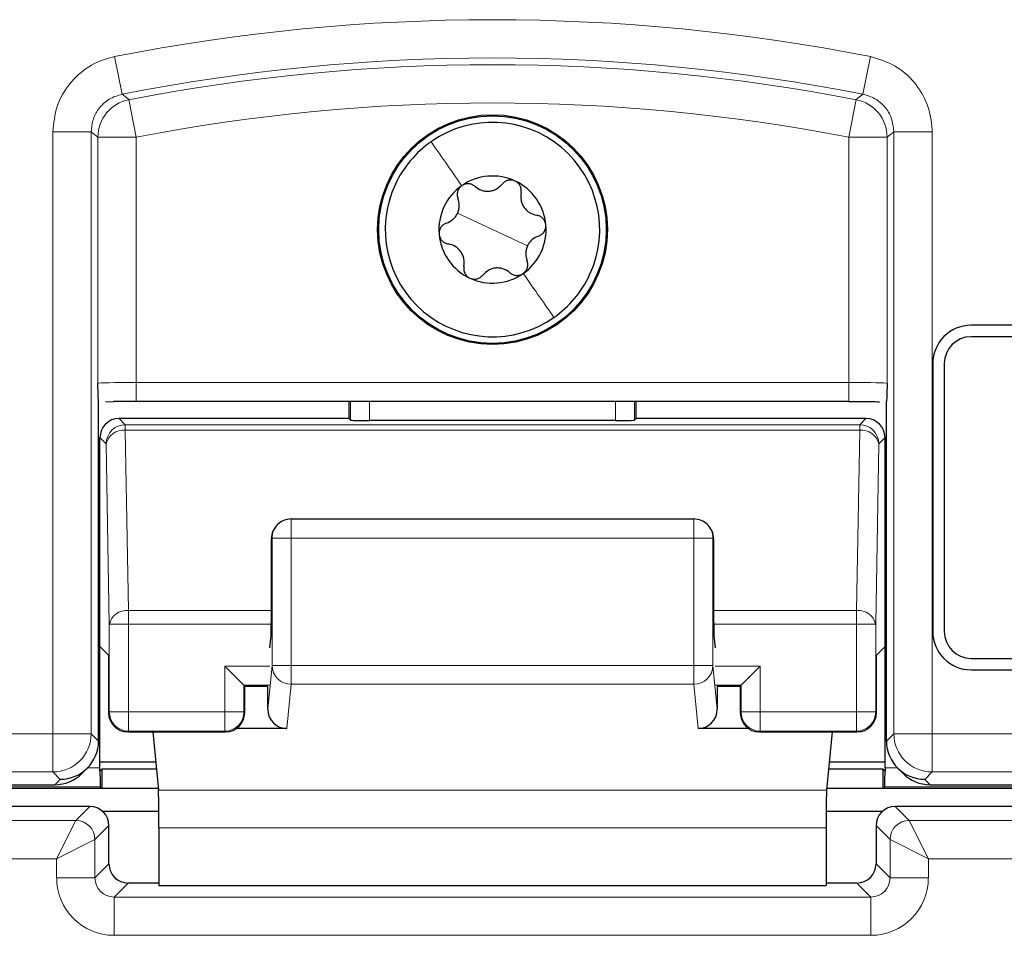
# Model space of a CAD drawing. Header units: millimetres. Extents: x 5 to 418, y 2 to 292.
# Tile 28 of 89: x 110.74 to 115.03, y 193.92 to 197.91. Entities that reach past the tile are written whole.
import ezdxf

# ---------------------------------------------------------------- set-up
doc = ezdxf.new("R2010")
doc.units = ezdxf.units.MM

msp = doc.modelspace()

# ---------------------------------------------------------------- linework, layer by layer
at = {"color": 7, "linetype": 'Continuous', "lineweight": 18}
for p, q in [((111.1576, 197.7463), (111.1898, 197.5828)), ((114.4476, 197.7463), (114.4154, 197.5828)), ((111.2195, 197.5589), (111.2513, 197.3953)), ((114.3857, 197.5589), (114.3539, 197.3953)), ((110.8888, 194.7986), (110.8888, 197.4193)), ((110.8888, 197.4193), (111.0555, 197.4193)), ((111.0555, 197.4193), (111.0555, 194.7986)), ((111.0847, 196.3238), (111.0847, 197.3953)), ((111.0847, 197.3953), (111.2513, 197.3953)), ((111.2513, 197.3953), (111.2513, 196.3281)), ((114.3539, 197.3953), (114.5205, 197.3953)), ((114.3539, 196.3281), (114.3539, 197.3953)), ((114.5205, 197.3953), (114.5205, 196.3238)), ((114.7164, 197.4193), (114.5497, 197.4193)), ((114.5497, 194.7986), (114.5497, 197.4193)), ((114.7164, 197.4193), (114.7164, 194.7986)), ((112.8026, 196.9933), (112.6503, 197.0643)), ((112.8026, 196.9933), (112.9549, 196.9222)), ((111.2513, 196.2447), (111.2513, 196.3281)), ((111.2513, 196.3281), (114.3539, 196.3281)), ((114.3539, 196.2447), (114.3539, 196.3281)), ((112.1845, 196.1636), (112.1845, 196.2447)), ((112.2678, 196.2447), (112.2678, 196.1622)), ((113.3374, 196.1622), (113.3374, 196.2447)), ((113.4207, 196.2447), (113.4207, 196.1636)), ((111.1771, 196.1709), (111.2041, 196.1439)), ((114.4011, 196.1439), (114.4281, 196.1709)), ((111.2041, 196.1439), (111.2041, 196.1195)), ((111.2041, 196.1439), (114.4011, 196.1439)), ((111.2041, 196.1195), (111.2178, 195.3343)), ((111.2041, 196.1195), (114.4011, 196.1195)), ((114.3874, 195.3343), (114.4011, 196.1195)), ((114.4011, 196.1195), (114.4011, 196.1439)), ((111.1208, 196.0605), (111.0938, 196.0876)), ((114.5115, 196.0876), (114.4844, 196.0605)), ((111.1345, 195.2754), (111.1208, 196.0605)), ((114.4844, 196.0605), (114.4707, 195.2754)), ((111.9262, 195.6501), (111.9262, 195.7335)), ((113.679, 195.6501), (113.679, 195.7335)), ((111.8428, 195.6501), (111.8399, 195.6472)), ((111.8428, 195.6501), (111.9262, 195.6501)), ((111.8428, 195.0958), (111.8428, 195.6501)), ((113.679, 195.6501), (111.9262, 195.6501)), ((111.9262, 195.6501), (111.9262, 195.0958)), ((113.679, 195.6501), (113.7624, 195.6501)), ((113.679, 195.0958), (113.679, 195.6501)), ((113.7624, 195.6501), (113.7624, 195.0958)), ((113.7653, 195.6472), (113.7624, 195.6501)), ((111.2178, 195.3343), (111.2178, 195.2754)), ((111.2178, 195.3343), (111.8399, 195.3343)), ((113.7653, 195.3343), (114.3874, 195.3343)), ((114.3874, 195.2754), (114.3874, 195.3343)), ((111.2178, 195.2754), (111.1345, 195.2754)), ((111.1345, 194.8933), (111.1345, 195.2754)), ((111.2178, 195.2754), (111.8398, 195.2754)), ((111.2178, 195.2754), (111.2178, 194.8933)), ((113.7654, 195.2754), (114.3874, 195.2754)), ((114.4707, 195.2754), (114.3874, 195.2754)), ((114.3874, 194.8933), (114.3874, 195.2754)), ((114.4707, 195.2754), (114.4707, 194.8933)), ((111.8326, 195.0933), (111.6374, 195.0933)), ((111.6374, 194.8933), (111.6374, 195.0933)), ((111.8245, 194.9052), (111.8428, 195.0958)), ((111.8428, 195.0958), (111.9262, 195.0958)), ((111.9262, 195.0138), (111.9262, 195.0958)), ((111.9262, 195.0958), (113.679, 195.0958)), ((113.679, 195.0138), (113.679, 195.0958)), ((113.679, 195.0958), (113.7624, 195.0958)), ((113.7624, 195.0958), (113.7807, 194.9052)), ((113.9678, 195.0933), (113.7726, 195.0933)), ((113.9678, 195.0933), (113.9678, 194.8933)), ((111.7207, 195.0099), (111.7207, 194.8933)), ((111.8312, 195.0099), (111.7207, 195.0099)), ((111.9262, 195.0138), (111.9076, 194.8207)), ((113.679, 195.0138), (111.9262, 195.0138)), ((113.6976, 194.8207), (113.679, 195.0138)), ((113.8845, 195.0099), (113.774, 195.0099)), ((113.8845, 194.8933), (113.8845, 195.0099)), ((111.1313, 194.8901), (111.1345, 194.8933)), ((111.2178, 194.8933), (111.1345, 194.8933)), ((111.2178, 194.8933), (111.2178, 194.8099)), ((111.2178, 194.8933), (111.6374, 194.8933)), ((111.6374, 194.8099), (111.6374, 194.8933)), ((111.7207, 194.8933), (111.6374, 194.8933)), ((111.7207, 194.8933), (111.7239, 194.8901)), ((113.8813, 194.8901), (113.8845, 194.8933)), ((113.9678, 194.8933), (113.8845, 194.8933)), ((113.9678, 194.8933), (113.9678, 194.8099)), ((113.9678, 194.8933), (114.3874, 194.8933)), ((114.3874, 194.8099), (114.3874, 194.8933)), ((114.4707, 194.8933), (114.3874, 194.8933)), ((114.4707, 194.8933), (114.4739, 194.8901)), ((107.7164, 194.7986), (110.8888, 194.7986)), ((110.8888, 194.7986), (111.0555, 194.7986)), ((110.8888, 194.7986), (110.8888, 194.6319)), ((111.0555, 194.7986), (111.0875, 194.7665)), ((111.2178, 194.8099), (111.2147, 194.8068)), ((111.2178, 194.8099), (111.6374, 194.8099)), ((111.6406, 194.8068), (111.6374, 194.8099)), ((113.9678, 194.8099), (113.9647, 194.8068)), ((113.9678, 194.8099), (114.3874, 194.8099)), ((114.3906, 194.8068), (114.3874, 194.8099)), ((114.5177, 194.7665), (114.5497, 194.7986)), ((114.5497, 194.7986), (114.7164, 194.7986)), ((114.7164, 194.7986), (117.8888, 194.7986)), ((114.7164, 194.6319), (114.7164, 194.7986)), ((111.0405, 194.6506), (111.0938, 194.6506)), ((114.5115, 194.6506), (114.5647, 194.6506)), ((110.8888, 194.6319), (107.7164, 194.6319)), ((110.9208, 194.5999), (110.8888, 194.6319)), ((114.7164, 194.6319), (114.6844, 194.5999)), ((117.8888, 194.6319), (114.7164, 194.6319)), ((111.0952, 194.5672), (107.6193, 194.5672)), ((110.8975, 194.5766), (110.9208, 194.5999)), ((117.9859, 194.5672), (114.51, 194.5672)), ((114.6844, 194.5999), (114.7077, 194.5766)), ((114.257, 194.5525), (111.3482, 194.5525)), ((110.9886, 194.4209), (111.0497, 194.482)), ((114.5555, 194.482), (114.6166, 194.4209)), ((107.7166, 194.4209), (110.9886, 194.4209)), ((110.9052, 194.2542), (110.9886, 194.4209)), ((111.133, 194.3987), (111.0719, 194.3376)), ((114.5333, 194.3376), (114.4722, 194.3987)), ((114.6166, 194.4209), (114.7, 194.2542)), ((114.6166, 194.4209), (117.8886, 194.4209)), ((114.2546, 194.3885), (111.3506, 194.3885)), ((110.9052, 194.2542), (111.0719, 194.3376)), ((111.0719, 194.3376), (111.0719, 194.1709)), ((114.5333, 194.3376), (114.7, 194.2542)), ((114.5333, 194.1709), (114.5333, 194.3376)), ((110.9052, 194.2542), (107.7166, 194.2542)), ((110.9052, 194.1709), (110.9052, 194.2542)), ((111.0719, 194.1709), (111.133, 194.232)), ((114.4722, 194.232), (114.5333, 194.1709)), ((117.8886, 194.2542), (114.7, 194.2542)), ((114.7, 194.2542), (114.7, 194.1709)), ((110.9052, 194.1709), (111.0719, 194.1709)), ((111.2163, 194.1486), (111.1552, 194.0875)), ((114.45, 194.0875), (114.3889, 194.1486)), ((114.7, 194.1709), (114.5333, 194.1709)), ((111.1552, 193.9209), (111.1552, 194.0875)), ((111.1552, 194.0875), (114.45, 194.0875)), ((114.45, 193.9209), (114.45, 194.0875)), ((114.45, 193.9209), (111.1552, 193.9209))]:
    msp.add_line(p, q, dxfattribs=at)
at = {"color": 7, "linetype": 'Continuous', "lineweight": 25}
for p, q in [((117.8859, 196.5766), (114.8859, 196.5766)), ((117.8859, 196.5266), (114.8859, 196.5266)), ((114.7193, 196.4099), (114.7193, 195.2433)), ((114.7693, 196.4099), (114.7693, 195.2433)), ((111.0875, 194.7666), (111.0875, 196.2451)), ((111.1177, 196.244), (111.1537, 196.2443)), ((114.3539, 196.2447), (111.2513, 196.2447)), ((112.1772, 196.2447), (112.1772, 196.1709)), ((113.428, 196.1709), (113.428, 196.2447)), ((114.5177, 194.7666), (114.5177, 196.2451)), ((112.1772, 196.1709), (111.1771, 196.1709)), ((112.1845, 196.1636), (112.1772, 196.1709)), ((113.3374, 196.1622), (112.2678, 196.1622)), ((113.428, 196.1709), (113.4207, 196.1636)), ((114.4281, 196.1709), (113.428, 196.1709)), ((111.0938, 195.1779), (111.0938, 196.0876)), ((114.5115, 195.1779), (114.5115, 196.0876)), ((111.9262, 195.7335), (113.679, 195.7335)), ((111.8672, 195.7091), (111.8647, 195.7066)), ((113.7405, 195.7066), (113.738, 195.7091)), ((111.8399, 195.3067), (111.8399, 195.6472)), ((113.7653, 195.6472), (113.7653, 195.3067)), ((111.8326, 195.1722), (111.8387, 195.2243)), ((113.7665, 195.2243), (113.7726, 195.1722)), ((111.1313, 195.1403), (111.0938, 195.1779)), ((111.0938, 194.6506), (111.0938, 195.1779)), ((114.5115, 195.1779), (114.4739, 195.1403)), ((114.5115, 194.6506), (114.5115, 195.1779)), ((111.1313, 195.1403), (111.1313, 194.8901)), ((114.4739, 194.8901), (114.4739, 195.1403)), ((114.8859, 195.1266), (117.8859, 195.1266)), ((111.6374, 195.0933), (111.7207, 195.0099)), ((113.8845, 195.0099), (113.9678, 195.0933)), ((114.8859, 195.0766), (117.8859, 195.0766)), ((111.7207, 195.0099), (111.7239, 195.0068)), ((111.7239, 194.8901), (111.7239, 195.0068)), ((111.8251, 195.0038), (111.7239, 195.0038)), ((111.8245, 194.9052), (111.8245, 195.0038)), ((113.8813, 195.0038), (113.7801, 195.0038)), ((113.7807, 195.0038), (113.7807, 194.9052)), ((113.8845, 195.0099), (113.8813, 195.0068)), ((113.8813, 195.0068), (113.8813, 194.8901)), ((111.9076, 194.8207), (111.6867, 194.8207)), ((113.9185, 194.8207), (113.6976, 194.8207)), ((111.2147, 194.8068), (111.6406, 194.8068)), ((111.3237, 194.8068), (111.3482, 194.5525)), ((113.9647, 194.8068), (114.3906, 194.8068)), ((114.2815, 194.8068), (114.257, 194.5525)), ((111.0875, 194.7665), (111.0875, 194.7666)), ((114.5177, 194.7665), (114.5177, 194.7666)), ((111.0154, 194.6254), (111.0387, 194.6488)), ((111.0938, 194.6765), (111.3363, 194.6765)), ((114.2689, 194.6765), (114.5115, 194.6765)), ((114.5665, 194.6488), (114.5898, 194.6254)), ((111.0937, 194.6355), (111.0938, 194.6355)), ((111.1025, 194.6442), (111.0938, 194.6355)), ((111.1025, 194.6442), (111.1025, 194.5599)), ((111.3394, 194.6442), (111.1025, 194.6442)), ((114.5027, 194.6442), (114.2658, 194.6442)), ((114.5114, 194.6355), (114.5027, 194.6442)), ((114.5027, 194.5599), (114.5027, 194.6442)), ((114.5114, 194.6355), (114.5115, 194.6355)), ((107.5526, 194.5766), (110.8975, 194.5766)), ((111.1025, 194.5599), (111.0952, 194.5672)), ((114.51, 194.5672), (114.5027, 194.5599)), ((114.7077, 194.5766), (118.0526, 194.5766)), ((111.1025, 194.5599), (110.3081, 194.5599)), ((111.3475, 194.5599), (111.1025, 194.5599)), ((114.5027, 194.5599), (114.2577, 194.5599)), ((115.2971, 194.5599), (114.5027, 194.5599)), ((111.0497, 194.482), (107.6555, 194.482)), ((117.9497, 194.482), (114.5555, 194.482)), ((111.3503, 194.4595), (111.1066, 194.4595)), ((114.4986, 194.4595), (114.2549, 194.4595)), ((111.133, 194.232), (111.133, 194.3987)), ((114.4722, 194.3987), (114.4722, 194.232)), ((111.3506, 194.3885), (111.3506, 194.1371)), ((114.2546, 194.3885), (114.2546, 194.1371)), ((111.3506, 194.1486), (111.2163, 194.1486)), ((111.3506, 194.1371), (114.2546, 194.1371)), ((114.3889, 194.1486), (114.2546, 194.1486))]:
    msp.add_line(p, q, dxfattribs=at)
at = {"color": 7, "linetype": 'Continuous', "lineweight": 18, "flags": 128}
for points in [[(111.1898, 197.5828), (111.1958, 197.578), (111.2195, 197.5589)], [(114.3857, 197.5589), (114.3916, 197.5636), (114.4154, 197.5828)], [(111.0847, 197.3953), (111.07, 197.4073), (111.0555, 197.4193)], [(114.5497, 197.4193), (114.5352, 197.4073), (114.5205, 197.3953)]]:
    msp.add_lwpolyline(points, dxfattribs=at)
at = {"color": 7, "linetype": 'Continuous', "lineweight": 25}
for radius in [0.5, 0.4953]:
    msp.add_circle((112.8026, 196.9933), radius, dxfattribs=at)
at = {"color": 7, "linetype": 'Continuous', "lineweight": 18}
for centre, radius, start, end in [((112.8026, 189.4099), 8.4971, 78.83718, 101.16282), ((112.8026, 189.4099), 8.3305, 78.83718, 101.16282), ((112.8026, 189.4099), 8.3013, 79.00614, 100.99386), ((111.2514, 197.3952), 0.1667, 101.01, 179.9839), ((112.8026, 189.4099), 8.1346, 79.00614, 100.99386), ((114.3539, 197.3952), 0.1667, 0.0161, 78.99), ((111.2042, 196.0605), 0.0834, 90.0204, 179.9796), ((111.1946, 196.0445), 0.0755, 82.7749, 167.7621), ((114.4011, 196.0605), 0.0834, 0.0204, 89.9796), ((114.4106, 196.0445), 0.0755, 12.2379, 97.2251), ((111.9261, 195.6502), 0.0833, 135.0015, 180.0196), ((113.6791, 195.6502), 0.0833, 359.9804, 44.9985), ((111.2083, 195.2594), 0.0755, 82.7749, 167.7621), ((114.3969, 195.2594), 0.0755, 12.2379, 97.2251), ((111.9258, 195.0967), 0.083, 180.6709, 270.2464), ((113.6794, 195.0967), 0.083, 269.7536, 359.3291), ((111.2179, 194.8933), 0.0834, 180.0204, 269.9796), ((111.6373, 194.8933), 0.0834, 270.0204, 359.9796), ((113.9679, 194.8933), 0.0834, 180.0204, 269.9796), ((114.3873, 194.8933), 0.0834, 270.0204, 359.9796), ((110.8888, 194.7986), 0.1667, 270.0204, 359.9796), ((114.7164, 194.7986), 0.1667, 180.0204, 269.9796), ((110.9885, 194.3375), 0.0834, 0.0204, 89.9796), ((114.6167, 194.3375), 0.0834, 90.0204, 179.9796)]:
    msp.add_arc(centre, radius, start, end, dxfattribs=at)
at = {"color": 7, "linetype": 'Continuous', "lineweight": 25}
for centre, radius, start, end in [((112.8026, 196.9933), 0.4667, 334.9863, 124.9863), ((112.8026, 196.9933), 0.4667, 124.9863, 154.9863), ((112.8026, 196.9933), 0.2333, 64.9863, 124.9863), ((112.8026, 196.9933), 0.4667, 154.9863, 304.9863), ((112.8026, 196.9933), 0.2333, 124.9863, 184.9863), ((112.8026, 196.9933), 0.2333, 4.9863, 64.9863), ((112.8026, 196.9933), 0.2333, 304.9863, 4.9863), ((112.8026, 196.9933), 0.2333, 184.9863, 244.9863), ((112.8026, 196.9933), 0.2333, 244.9863, 304.9863), ((112.8026, 196.9933), 0.4667, 304.9863, 334.9863), ((114.8859, 196.4099), 0.1667, 90, 180), ((114.8859, 196.4099), 0.1167, 90, 180), ((111.9262, 195.6501), 0.0833, 90, 135), ((113.679, 195.6501), 0.0833, 45, 90), ((114.8859, 195.2433), 0.1667, 180, 270), ((114.8859, 195.2433), 0.1167, 180, 270), ((111.2147, 194.8901), 0.0834, 180.0204, 269.9796), ((111.6405, 194.8901), 0.0834, 270.0204, 359.9796), ((113.9647, 194.8901), 0.0834, 180.0204, 269.9796), ((114.3905, 194.8901), 0.0834, 270.0204, 359.9796), ((111.0496, 194.3986), 0.0834, 0.0204, 89.9796), ((114.5556, 194.3986), 0.0834, 90.0204, 179.9796)]:
    msp.add_arc(centre, radius, start, end, dxfattribs=at)
at = {"color": 7, "linetype": 'Continuous', "lineweight": 18}
for centre, major_axis, ratio, start_param, end_param in [((111.2513, 196.3237), (0.1667, 0), 0.026183, 1.570796, 3.124139), ((114.3539, 196.3237), (0.1667, 0), 0.026183, 0.017453, 1.570796), ((111.1553, 194.1709), (-0.1768, -0.1768), 0.999695, 5.497939, 7.068431), ((111.1553, 194.1709), (0.059, 0.059), 0.998479, 2.356347, 3.926839), ((114.4499, 194.1709), (0.1768, -0.1768), 0.999695, 5.497939, 7.068431), ((114.4499, 194.1709), (0.059, -0.059), 0.998479, 5.497939, 7.068431)]:
    msp.add_ellipse(centre, major_axis=major_axis, ratio=ratio, start_param=start_param, end_param=end_param, dxfattribs=at)
at = {"color": 7, "linetype": 'Continuous', "lineweight": 25}
for centre, major_axis, ratio, start_param, end_param in [((111.2513, 196.2404), (0.25, 0), 0.017455, 1.570796, 1.979484), ((111.1771, 196.0876), (0.0589, -0.0589), 0.999695, 2.356347, 3.926839), ((112.2678, 196.1636), (0.0833, 0), 0.017455, 3.159046, 4.712389), ((113.3374, 196.1636), (0.0833, 0), 0.017455, 4.712389, 6.265732), ((114.4281, 196.0876), (-0.0589, -0.0589), 0.999695, 2.356347, 3.926839), ((111.9247, 195.6487), (0.0786, 0.0326), 0.975619, 1.972298, 2.740091), ((113.6805, 195.6487), (0.0786, -0.0326), 0.975619, 0.401502, 1.169294), ((111.9232, 195.6472), (0.0589, 0.0589), 0.999695, 2.338589, 2.356347), ((113.682, 195.6472), (0.0589, -0.0589), 0.999695, 0.785246, 0.803004), ((111.8384, 195.3067), (0, 0.0833), 0.017455, 3.291109, 4.712389), ((113.7668, 195.3067), (0, 0.0833), 0.017455, 1.570796, 2.992077), ((111.9078, 194.9054), (-0.0081, -0.0843), 0.983821, 4.809961, 6.377644), ((113.6974, 194.9054), (-0.0081, 0.0843), 0.983821, 3.047134, 4.614817), ((110.9208, 194.7666), (0.1667, 0), 0.999695, 4.712389, 6.282881), ((114.6844, 194.7666), (0.1667, 0), 0.999695, 3.141897, 4.712389), ((111.0923, 194.6506), (0, 0.0833), 0.017455, 4.530512, 4.712389), ((114.5129, 194.6506), (0, 0.0833), 0.017455, 1.570796, 1.752673), ((110.8975, 194.7433), (0.1179, 0.1179), 0.999695, 3.926839, 4.712389), ((111.0952, 194.6506), (0, 0.0833), 0.017455, 1.752673, 3.124139), ((114.51, 194.6506), (0, 0.0833), 0.017455, 3.159046, 4.530512), ((114.7077, 194.7433), (0.1179, -0.1179), 0.999695, 4.712389, 5.497939), ((111.3477, 194.3885), (0, 0.1667), 0.017455, 4.712389, 6.103873), ((114.2575, 194.3885), (0, 0.1667), 0.017455, 0.179312, 1.570796), ((111.2164, 194.232), (0.059, 0.059), 0.998479, 2.356347, 3.926839), ((114.3888, 194.232), (0.059, -0.059), 0.998479, 5.497939, 7.068431)]:
    msp.add_ellipse(centre, major_axis=major_axis, ratio=ratio, start_param=start_param, end_param=end_param, dxfattribs=at)
at = {"color": 7, "linetype": 'Continuous', "lineweight": 18}
for points, knots in [([(111.1576, 197.7463), (111.1547, 197.7457), (111.1153, 197.7376), (111.0419, 197.7073), (110.9573, 197.6315), (110.8999, 197.5317), (110.8925, 197.4568), (110.8888, 197.4193)], [0, 0, 0, 0, 0.019366, 0.264509, 0.509654, 0.754828, 1, 1, 1, 1]), ([(114.7164, 197.4193), (114.7164, 197.4223), (114.716, 197.4625), (114.7005, 197.5404), (114.6426, 197.638), (114.5558, 197.7137), (114.4837, 197.7354), (114.4476, 197.7463)], [0, 0, 0, 0, 0.019366, 0.264509, 0.509654, 0.754828, 1, 1, 1, 1]), ([(111.0555, 197.4193), (111.0573, 197.4381), (111.061, 197.4756), (111.0897, 197.5252), (111.1329, 197.5652), (111.1704, 197.5768), (111.1898, 197.5828)], [0, 0, 0, 0, 0.245266, 0.490493, 0.73569, 1, 1, 1, 1]), ([(114.4154, 197.5828), (114.4334, 197.5774), (114.4695, 197.5665), (114.5126, 197.5287), (114.5435, 197.4786), (114.5476, 197.4396), (114.5497, 197.4193)], [0, 0, 0, 0, 0.245266, 0.490493, 0.73569, 1, 1, 1, 1])]:
    msp.add_open_spline(points, degree=3, knots=knots, dxfattribs=at)
for points in [[(112.535, 197.3756), (112.5551, 197.3469), (112.5954, 197.2894), (112.6443, 197.2194), (112.6688, 197.1844)], [(113.0702, 196.6109), (113.0501, 196.6397), (113.0098, 196.6972), (112.9609, 196.7671), (112.9364, 196.8021)]]:
    msp.add_open_spline(points, degree=3, dxfattribs=at)
at = {"color": 7, "linetype": 'Continuous', "lineweight": 25}
for points, knots in [([(112.6688, 197.1844), (112.6647, 197.1808), (112.6563, 197.1737), (112.6498, 197.1587), (112.648, 197.1431), (112.6508, 197.1337), (112.6522, 197.129)], [0, 0, 0, 0, 0.2492338, 0.4997272, 0.7493458, 1, 1, 1, 1]), ([(112.7266, 197.1811), (112.7226, 197.184), (112.7147, 197.1899), (112.6995, 197.1935), (112.6832, 197.1925), (112.6736, 197.1871), (112.6688, 197.1844)], [0, 0, 0, 0, 0.2508512, 0.4998193, 0.7499945, 1, 1, 1, 1]), ([(112.7266, 197.1811), (112.7352, 197.1749), (112.7481, 197.1656), (112.7704, 197.1605), (112.7879, 197.16), (112.8052, 197.1635), (112.8264, 197.1723), (112.8375, 197.1838), (112.8449, 197.1914)], [0, 0, 0, 0, 0.249139, 0.374273, 0.498879, 0.623969, 0.749734, 1, 1, 1, 1]), ([(112.9013, 197.2047), (112.8961, 197.2065), (112.8857, 197.2101), (112.8695, 197.2083), (112.8551, 197.2021), (112.8483, 197.195), (112.8449, 197.1914)], [0, 0, 0, 0, 0.249234, 0.499727, 0.749346, 1, 1, 1, 1]), ([(112.9272, 197.153), (112.9278, 197.1579), (112.9289, 197.1676), (112.9245, 197.1826), (112.9154, 197.1962), (112.906, 197.2019), (112.9013, 197.2047)], [0, 0, 0, 0, 0.250853, 0.499822, 0.749997, 1, 1, 1, 1]), ([(112.9272, 197.153), (112.9262, 197.1424), (112.9246, 197.1266), (112.9313, 197.1048), (112.9397, 197.0894), (112.9513, 197.0762), (112.9695, 197.0622), (112.985, 197.0583), (112.9953, 197.0557)], [0, 0, 0, 0, 0.249141, 0.374275, 0.498881, 0.623971, 0.749735, 1, 1, 1, 1]), ([(112.602, 197.0213), (112.6116, 197.0257), (112.6261, 197.0322), (112.6416, 197.049), (112.6508, 197.0639), (112.6564, 197.0806), (112.6594, 197.1034), (112.6551, 197.1187), (112.6522, 197.129)], [0, 0, 0, 0, 0.2490881, 0.3742197, 0.4988353, 0.623937, 0.7497132, 1, 1, 1, 1]), ([(113.0351, 197.0135), (113.034, 197.0189), (113.0319, 197.0297), (113.0223, 197.0429), (113.0097, 197.0522), (113.0001, 197.0545), (112.9953, 197.0557)], [0, 0, 0, 0, 0.249237, 0.499727, 0.749344, 1, 1, 1, 1]), ([(112.602, 197.0213), (112.5974, 197.0194), (112.5884, 197.0155), (112.5777, 197.0041), (112.5704, 196.9895), (112.5702, 196.9785), (112.5702, 196.973)], [0, 0, 0, 0, 0.250793, 0.49974, 0.74994, 1, 1, 1, 1]), ([(113.0032, 196.9652), (113.0078, 196.9672), (113.0168, 196.9711), (113.0275, 196.9824), (113.0348, 196.997), (113.035, 197.008), (113.0351, 197.0135)], [0, 0, 0, 0, 0.2507928, 0.4997404, 0.7499403, 1, 1, 1, 1]), ([(112.5702, 196.973), (112.5712, 196.9676), (112.5733, 196.9568), (112.5829, 196.9436), (112.5955, 196.9343), (112.6051, 196.932), (112.6099, 196.9309)], [0, 0, 0, 0, 0.249237, 0.499727, 0.749344, 1, 1, 1, 1]), ([(113.0032, 196.9652), (112.9936, 196.9609), (112.9791, 196.9543), (112.9636, 196.9376), (112.9544, 196.9226), (112.9488, 196.9059), (112.9458, 196.8832), (112.9501, 196.8678), (112.953, 196.8575)], [0, 0, 0, 0, 0.249088, 0.37422, 0.498835, 0.623937, 0.749713, 1, 1, 1, 1]), ([(112.678, 196.8336), (112.679, 196.8441), (112.6806, 196.8599), (112.6739, 196.8817), (112.6655, 196.8972), (112.6539, 196.9103), (112.6357, 196.9243), (112.6202, 196.9283), (112.6099, 196.9309)], [0, 0, 0, 0, 0.249141, 0.374275, 0.498881, 0.623971, 0.749735, 1, 1, 1, 1]), ([(112.9364, 196.8021), (112.9405, 196.8057), (112.9489, 196.8129), (112.9554, 196.8278), (112.9572, 196.8434), (112.9544, 196.8528), (112.953, 196.8575)], [0, 0, 0, 0, 0.249234, 0.499727, 0.749346, 1, 1, 1, 1]), ([(112.678, 196.8336), (112.6774, 196.8287), (112.6763, 196.8189), (112.6807, 196.8039), (112.6898, 196.7903), (112.6992, 196.7846), (112.7039, 196.7818)], [0, 0, 0, 0, 0.250853, 0.499822, 0.749997, 1, 1, 1, 1]), ([(112.7039, 196.7818), (112.7091, 196.78), (112.7195, 196.7764), (112.7357, 196.7782), (112.7501, 196.7844), (112.7569, 196.7916), (112.7603, 196.7952)], [0, 0, 0, 0, 0.249234, 0.499727, 0.749346, 1, 1, 1, 1]), ([(112.8786, 196.8055), (112.87, 196.8117), (112.8571, 196.821), (112.8348, 196.826), (112.8173, 196.8265), (112.8, 196.823), (112.7788, 196.8142), (112.7677, 196.8028), (112.7603, 196.7952)], [0, 0, 0, 0, 0.2491389, 0.3742728, 0.4988786, 0.6239691, 0.7497342, 1, 1, 1, 1]), ([(112.8786, 196.8055), (112.8826, 196.8025), (112.8905, 196.7967), (112.9057, 196.793), (112.922, 196.7941), (112.9316, 196.7994), (112.9364, 196.8021)], [0, 0, 0, 0, 0.250851, 0.499819, 0.749995, 1, 1, 1, 1]), ([(111.0875, 196.2451), (111.0871, 196.2508), (111.0861, 196.2657), (111.0852, 196.3025), (111.0847, 196.3236), (111.0847, 196.3238)], [0, 0, 0, 0, 0.384523, 0.99424, 1, 1, 1, 1]), ([(114.5205, 196.3238), (114.5205, 196.3236), (114.52, 196.3025), (114.5191, 196.2657), (114.5181, 196.2508), (114.5177, 196.2451)], [0, 0, 0, 0, 0.00576, 0.615477, 1, 1, 1, 1]), ([(114.3539, 196.2447), (114.3735, 196.2447), (114.421, 196.2447), (114.4628, 196.2443), (114.4875, 196.244)], [0, 0, 0, 0, 0.411278, 1, 1, 1, 1])]:
    msp.add_open_spline(points, degree=3, knots=knots, dxfattribs=at)

doc.saveas('drawing.dxf')
